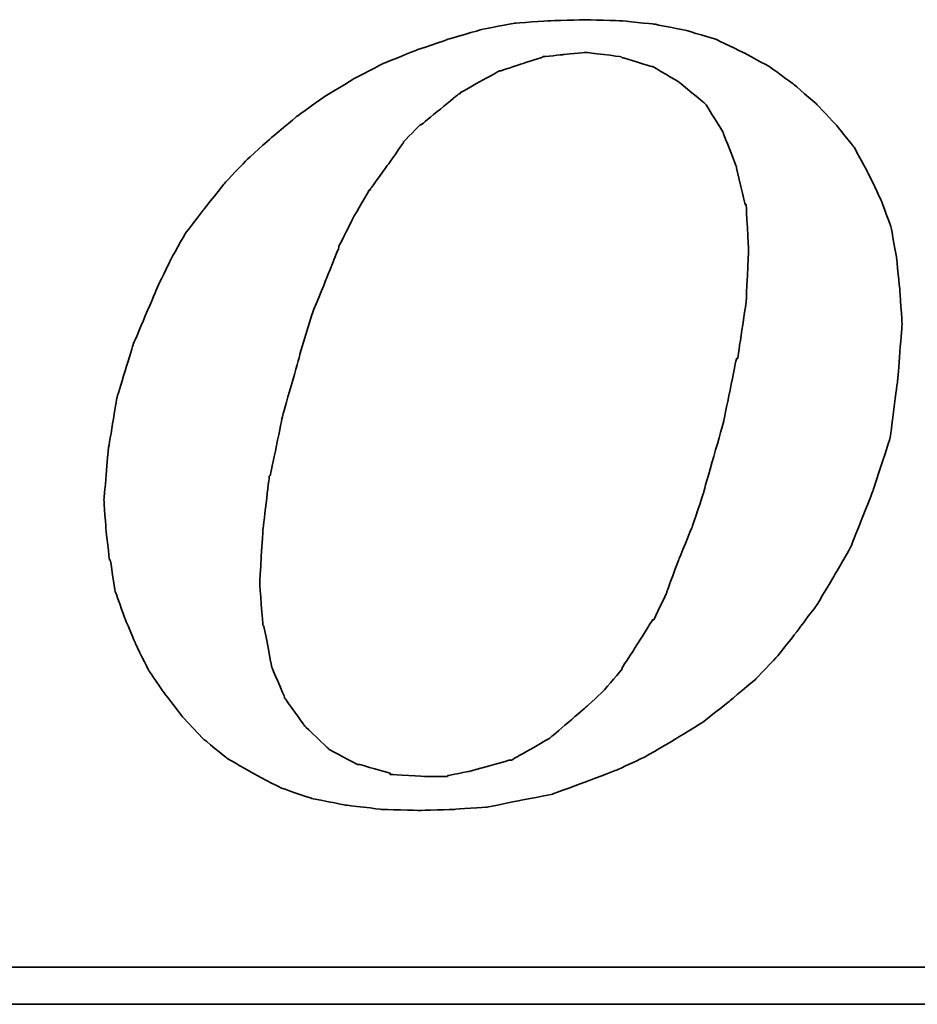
# Model space of a CAD drawing. Header units: millimetres. Extents: x 10 to 393, y 108 to 243.
# Tile 27 of 43: x 275.73 to 281.44, y 141.15 to 147.42. Entities that reach past the tile are written whole.
import ezdxf

# ---------------------------------------------------------------- set-up
doc = ezdxf.new("R2010")
doc.units = ezdxf.units.MM
doc.header["$LTSCALE"] = 0.15
doc.layers.add('DIM', color=4, linetype='CONTINUOUS')
doc.layers.add('layer 1', color=7, linetype='CONTINUOUS')

# ---------------------------------------------------------------- blocks, each defined once
blk = doc.blocks.new('TBI MOTION logo(完整正式版)')
at = {"layer": 'layer 1', "color": 22, "lineweight": 35}
for points, knots in [([(-11.34375, -6.98375), (-11.34375, -6.98375), (-10.91375, -7.43875), (-10.91375, -7.43875), (-10.91375, -7.43875), (-10.91375, -7.43875), (-10.38625, -7.87125), (-10.38625, -7.87125), (-10.38625, -7.87125), (-10.38625, -7.87125), (-9.81125, -8.20375), (-9.81125, -8.20375), (-9.81125, -8.20375), (-9.81125, -8.20375), (-9.21125, -8.51875), (-9.21125, -8.51875), (-9.21125, -8.51875), (-9.21125, -8.51875), (-8.51625, -8.75875), (-8.51625, -8.75875), (-8.51625, -8.75875), (-8.51625, -8.75875), (-7.77125, -8.90375), (-7.77125, -8.90375), (-7.77125, -8.90375), (-7.77125, -8.90375), (-6.97875, -8.99875), (-6.97875, -8.99875), (-6.97875, -8.99875), (-6.97875, -8.99875), (-6.14125, -9.02375), (-6.14125, -9.02375), (-6.14125, -9.02375), (-6.14125, -9.02375), (-5.37125, -8.99875), (-5.37125, -8.99875), (-5.37125, -8.99875), (-5.37125, -8.99875), (-4.65375, -8.94875), (-4.65375, -8.94875), (-4.65375, -8.94875), (-4.65375, -8.94875), (-3.93375, -8.80625), (-3.93375, -8.80625), (-3.93375, -8.80625), (-3.93375, -8.80625), (-3.21375, -8.66375), (-3.21375, -8.66375), (-3.21375, -8.66375), (-3.21375, -8.66375), (-2.49375, -8.39875), (-2.49375, -8.39875), (-2.49375, -8.39875), (-2.49375, -8.39875), (-1.79875, -8.13375), (-1.79875, -8.13375), (-1.79875, -8.13375), (-1.79875, -8.13375), (-1.17375, -7.84375), (-1.17375, -7.84375), (-1.17375, -7.84375), (-1.17375, -7.84375), (-0.52375, -7.46375), (-0.52375, -7.46375), (-0.52375, -7.46375), (-0.52375, -7.46375), (0.10124, -7.07875), (0.10124, -7.07875), (0.10124, -7.07875), (0.10124, -7.07875), (0.67625, -6.62375), (0.67625, -6.62375), (0.67625, -6.62375), (0.67625, -6.62375), (1.24874, -6.14375), (1.24874, -6.14375), (1.24874, -6.14375), (1.24874, -6.14375), (1.72874, -5.64125), (1.72874, -5.64125), (1.72874, -5.64125), (1.72874, -5.64125), (2.18624, -5.06375), (2.18624, -5.06375), (2.18624, -5.06375), (2.18624, -5.06375), (2.61625, -4.48874), (2.61625, -4.48874), (2.61625, -4.48874), (2.61625, -4.48874), (3.00125, -3.83874), (3.00125, -3.83874), (3.00125, -3.83874), (3.00125, -3.83874), (3.36124, -3.21374), (3.36124, -3.21374), (3.36124, -3.21374), (3.36124, -3.21374), (3.84374, -1.99125), (3.84374, -1.99125), (3.84374, -1.99125), (3.84374, -1.99125), (4.22625, -0.81875), (4.22625, -0.81875), (4.22625, -0.81875), (4.22625, -0.81875), (4.39125, 0.45624), (4.39125, 0.45624), (4.39125, 0.45624), (4.39125, 0.45624), (4.48874, 1.70124), (4.48874, 1.70124), (4.48874, 1.70124), (4.48874, 1.70124), (4.43874, 2.44625), (4.43874, 2.44625), (4.43874, 2.44625), (4.43874, 2.44625), (4.36874, 3.14125), (4.36874, 3.14125), (4.36874, 3.14125), (4.36874, 3.14125), (4.25125, 3.81125), (4.25125, 3.81125), (4.25125, 3.81125), (4.25125, 3.81125), (4.03124, 4.41125), (4.03124, 4.41125), (4.03124, 4.41125), (4.03124, 4.41125), (3.74374, 5.01125), (3.74374, 5.01125), (3.74374, 5.01125), (3.74374, 5.01125), (3.43124, 5.58875), (3.43124, 5.58875), (3.43124, 5.58875), (3.43124, 5.58875), (3.02625, 6.09125), (3.02625, 6.09125), (3.02625, 6.09125), (3.02625, 6.09125), (2.59374, 6.54875), (2.59374, 6.54875), (2.59374, 6.54875), (2.59374, 6.54875), (2.09124, 6.98125), (2.09124, 6.98125), (2.09124, 6.98125), (2.09124, 6.98125), (1.56124, 7.36625), (1.56124, 7.36625), (1.56124, 7.36625), (1.56124, 7.36625), (0.98624, 7.67625), (0.98624, 7.67625), (0.98624, 7.67625), (0.98624, 7.67625), (0.38624, 7.96375), (0.38624, 7.96375), (0.38624, 7.96375), (0.38624, 7.96375), (-0.25875, 8.15625), (-0.25875, 8.15625), (-0.25875, 8.15625), (-0.25875, 8.15625), (-0.98125, 8.30125), (-0.98125, 8.30125), (-0.98125, 8.30125), (-0.98125, 8.30125), (-1.70124, 8.37125), (-1.70124, 8.37125), (-1.70124, 8.37125), (-1.70124, 8.37125), (-2.49375, 8.39624), (-2.49375, 8.39624), (-2.49375, 8.39624), (-2.49375, 8.39624), (-3.28625, 8.37125), (-3.28625, 8.37125), (-3.28625, 8.37125), (-3.28625, 8.37125), (-4.05125, 8.32125), (-4.05125, 8.32125), (-4.05125, 8.32125), (-4.05125, 8.32125), (-4.77375, 8.18125), (-4.77375, 8.18125), (-4.77375, 8.18125), (-4.77375, 8.18125), (-5.51625, 7.96375), (-5.51625, 7.96375), (-5.51625, 7.96375), (-5.51625, 7.96375), (-6.21125, 7.72625), (-6.21125, 7.72625), (-6.21125, 7.72625), (-6.21125, 7.72625), (-6.92875, 7.43625), (-6.92875, 7.43625), (-6.92875, 7.43625), (-6.92875, 7.43625), (-7.57875, 7.10125), (-7.57875, 7.10125), (-7.57875, 7.10125), (-7.57875, 7.10125), (-8.24875, 6.69125), (-8.24875, 6.69125), (-8.24875, 6.69125), (-8.24875, 6.69125), (-8.84875, 6.26125), (-8.84875, 6.26125), (-8.84875, 6.26125), (-8.84875, 6.26125), (-9.42625, 5.78125), (-9.42625, 5.78125), (-9.42625, 5.78125), (-9.42625, 5.78125), (-9.95375, 5.30125), (-9.95375, 5.30125), (-9.95375, 5.30125), (-9.95375, 5.30125), (-10.43375, 4.79624), (-10.43375, 4.79624), (-10.43375, 4.79624), (-10.43375, 4.79624), (-10.88875, 4.22125), (-10.88875, 4.22125), (-10.88875, 4.22125), (-10.88875, 4.22125), (-11.29875, 3.69375), (-11.29875, 3.69375), (-11.29875, 3.69375), (-11.29875, 3.69375), (-11.63375, 3.09125), (-11.63375, 3.09125), (-11.63375, 3.09125), (-11.63375, 3.09125), (-11.91875, 2.49625), (-11.91875, 2.49625), (-11.91875, 2.49625), (-11.91875, 2.49625), (-12.44875, 1.24625), (-12.44875, 1.24625), (-12.44875, 1.24625), (-12.44875, 1.24625), (-12.80875, 0.06874), (-12.80875, 0.06874), (-12.80875, 0.06874), (-12.80875, 0.06874), (-12.99875, -1.07875), (-12.99875, -1.07875), (-12.99875, -1.07875), (-12.99875, -1.07875), (-13.09375, -2.18375), (-13.09375, -2.18375), (-13.09375, -2.18375), (-13.09375, -2.18375), (-13.04875, -2.85375), (-13.04875, -2.85375), (-13.04875, -2.85375), (-13.04875, -2.85375), (-12.97375, -3.50375), (-12.97375, -3.50375), (-12.97375, -3.50375), (-12.97375, -3.50375), (-12.95375, -3.50375), (-12.95375, -3.50375), (-12.95375, -3.50375), (-12.95375, -3.50375), (-12.85375, -4.17375), (-12.85375, -4.17375), (-12.85375, -4.17375), (-12.85375, -4.17375), (-12.63875, -4.77624), (-12.63875, -4.77624), (-12.63875, -4.77624), (-12.63875, -4.77624), (-12.39875, -5.35125), (-12.39875, -5.35125), (-12.39875, -5.35125), (-12.39875, -5.35125), (-12.11375, -5.92875), (-12.11375, -5.92875), (-12.11375, -5.92875), (-12.11375, -5.92875), (-11.75375, -6.45375), (-11.75375, -6.45375), (-11.75375, -6.45375), (-11.75375, -6.45375), (-11.34375, -6.98375), (-11.34375, -6.98375)], [0, 0, 0, 0, 0.01369863, 0.01369863, 0.01369863, 0.01369864, 0.02739726, 0.02739726, 0.02739726, 0.02739727, 0.04109589, 0.04109589, 0.04109589, 0.0410959, 0.05479452, 0.05479452, 0.05479452, 0.05479453, 0.06849315, 0.06849315, 0.06849315, 0.06849316, 0.08219178, 0.08219178, 0.08219178, 0.08219179, 0.09589041, 0.09589041, 0.09589041, 0.09589042, 0.10958904, 0.10958904, 0.10958904, 0.10958905, 0.12328767, 0.12328767, 0.12328767, 0.12328768, 0.1369863, 0.1369863, 0.1369863, 0.13698631, 0.15068493, 0.15068493, 0.15068493, 0.15068494, 0.16438356, 0.16438356, 0.16438356, 0.16438357, 0.17808219, 0.17808219, 0.17808219, 0.1780822, 0.19178082, 0.19178082, 0.19178082, 0.19178083, 0.20547945, 0.20547945, 0.20547945, 0.20547946, 0.21917808, 0.21917808, 0.21917808, 0.21917809, 0.23287671, 0.23287671, 0.23287671, 0.23287672, 0.24657534, 0.24657534, 0.24657534, 0.24657535, 0.26027397, 0.26027397, 0.26027397, 0.26027398, 0.2739726, 0.2739726, 0.2739726, 0.27397261, 0.28767123, 0.28767123, 0.28767123, 0.28767124, 0.30136986, 0.30136986, 0.30136986, 0.30136987, 0.31506849, 0.31506849, 0.31506849, 0.3150685, 0.32876712, 0.32876712, 0.32876712, 0.32876713, 0.34246575, 0.34246575, 0.34246575, 0.34246576, 0.35616438, 0.35616438, 0.35616438, 0.35616439, 0.36986301, 0.36986301, 0.36986301, 0.36986302, 0.38356164, 0.38356164, 0.38356164, 0.38356165, 0.39726027, 0.39726027, 0.39726027, 0.39726028, 0.4109589, 0.4109589, 0.4109589, 0.41095891, 0.42465753, 0.42465753, 0.42465753, 0.42465754, 0.43835616, 0.43835616, 0.43835616, 0.43835617, 0.45205479, 0.45205479, 0.45205479, 0.4520548, 0.46575342, 0.46575342, 0.46575342, 0.46575343, 0.47945205, 0.47945205, 0.47945205, 0.47945206, 0.49315068, 0.49315068, 0.49315068, 0.49315069, 0.50684932, 0.50684932, 0.50684932, 0.50684933, 0.52054795, 0.52054795, 0.52054795, 0.52054796, 0.53424658, 0.53424658, 0.53424658, 0.53424659, 0.54794521, 0.54794521, 0.54794521, 0.54794522, 0.56164384, 0.56164384, 0.56164384, 0.56164385, 0.57534247, 0.57534247, 0.57534247, 0.57534248, 0.5890411, 0.5890411, 0.5890411, 0.58904111, 0.60273973, 0.60273973, 0.60273973, 0.60273974, 0.61643836, 0.61643836, 0.61643836, 0.61643837, 0.63013699, 0.63013699, 0.63013699, 0.630137, 0.64383562, 0.64383562, 0.64383562, 0.64383563, 0.65753425, 0.65753425, 0.65753425, 0.65753426, 0.67123288, 0.67123288, 0.67123288, 0.67123289, 0.68493151, 0.68493151, 0.68493151, 0.68493152, 0.69863014, 0.69863014, 0.69863014, 0.69863015, 0.71232877, 0.71232877, 0.71232877, 0.71232878, 0.7260274, 0.7260274, 0.7260274, 0.72602741, 0.73972603, 0.73972603, 0.73972603, 0.73972604, 0.75342466, 0.75342466, 0.75342466, 0.75342467, 0.76712329, 0.76712329, 0.76712329, 0.7671233, 0.78082192, 0.78082192, 0.78082192, 0.78082193, 0.79452055, 0.79452055, 0.79452055, 0.79452056, 0.80821918, 0.80821918, 0.80821918, 0.80821919, 0.82191781, 0.82191781, 0.82191781, 0.82191782, 0.83561644, 0.83561644, 0.83561644, 0.83561645, 0.84931507, 0.84931507, 0.84931507, 0.84931508, 0.8630137, 0.8630137, 0.8630137, 0.86301371, 0.87671233, 0.87671233, 0.87671233, 0.87671234, 0.89041096, 0.89041096, 0.89041096, 0.89041097, 0.90410959, 0.90410959, 0.90410959, 0.9041096, 0.91780822, 0.91780822, 0.91780822, 0.91780823, 0.93150685, 0.93150685, 0.93150685, 0.93150686, 0.94520548, 0.94520548, 0.94520548, 0.94520549, 0.95890411, 0.95890411, 0.95890411, 0.95890412, 0.97260274, 0.97260274, 0.97260274, 0.97260275, 0.98630137, 0.98630137, 0.98630137, 0.98630138, 1, 1, 1, 1]), ([(-8.77875, 1.03124), (-8.77875, 1.03124), (-8.51625, 1.89625), (-8.51625, 1.89625), (-8.51625, 1.89625), (-8.51625, 1.89625), (-8.20375, 2.66375), (-8.20375, 2.66375), (-8.20375, 2.66375), (-8.20375, 2.66375), (-7.91625, 3.38125), (-7.91625, 3.38125), (-7.91625, 3.38125), (-7.91625, 3.38125), (-7.91625, 3.40624), (-7.91625, 3.40624), (-7.91625, 3.40624), (-7.91625, 3.40624), (-7.57875, 4.07624), (-7.57875, 4.07624), (-7.57875, 4.07624), (-7.57875, 4.07624), (-7.24375, 4.65125), (-7.24375, 4.65125), (-7.24375, 4.65125), (-7.24375, 4.65125), (-7.21875, 4.65125), (-7.21875, 4.65125), (-7.21875, 4.65125), (-7.21875, 4.65125), (-7.21875, 4.67624), (-7.21875, 4.67624), (-7.21875, 4.67624), (-7.21875, 4.67624), (-6.83625, 5.20375), (-6.83625, 5.20375), (-6.83625, 5.20375), (-6.83625, 5.20375), (-6.49875, 5.68625), (-6.49875, 5.68625), (-6.49875, 5.68625), (-6.49875, 5.68625), (-6.49875, 5.70625), (-6.49875, 5.70625), (-6.49875, 5.70625), (-6.49875, 5.70625), (-6.11625, 6.09125), (-6.11625, 6.09125), (-6.11625, 6.09125), (-6.11625, 6.09125), (-6.09125, 6.09125), (-6.09125, 6.09125), (-6.09125, 6.09125), (-6.09125, 6.09125), (-5.27375, 6.76625), (-5.27375, 6.76625), (-5.27375, 6.76625), (-5.27375, 6.76625), (-5.24875, 6.76625), (-5.24875, 6.76625), (-5.24875, 6.76625), (-5.24875, 6.76625), (-5.24875, 6.78625), (-5.24875, 6.78625), (-5.24875, 6.78625), (-5.24875, 6.78625), (-4.38875, 7.26624), (-4.38875, 7.26624), (-4.38875, 7.26624), (-4.38875, 7.26624), (-4.36125, 7.26624), (-4.36125, 7.26624), (-4.36125, 7.26624), (-4.36125, 7.26624), (-3.93375, 7.41125), (-3.93375, 7.41125), (-3.93375, 7.41125), (-3.93375, 7.41125), (-3.47375, 7.55625), (-3.47375, 7.55625), (-3.47375, 7.55625), (-3.47375, 7.55625), (-3.45375, 7.55625), (-3.45375, 7.55625), (-3.45375, 7.55625), (-3.45375, 7.55625), (-3.42875, 7.58124), (-3.42875, 7.58124), (-3.42875, 7.58124), (-3.42875, 7.58124), (-2.97375, 7.62625), (-2.97375, 7.62625), (-2.97375, 7.62625), (-2.97375, 7.62625), (-2.49375, 7.67625), (-2.49375, 7.67625), (-2.49375, 7.67625), (-2.49375, 7.67625), (-2.46875, 7.67625), (-2.46875, 7.67625), (-2.46875, 7.67625), (-2.46875, 7.67625), (-1.70124, 7.58124), (-1.70124, 7.58124), (-1.70124, 7.58124), (-1.70124, 7.58124), (-1.67875, 7.55625), (-1.67875, 7.55625), (-1.67875, 7.55625), (-1.67875, 7.55625), (-1.65375, 7.55625), (-1.65375, 7.55625), (-1.65375, 7.55625), (-1.65375, 7.55625), (-1.03125, 7.36625), (-1.03125, 7.36625), (-1.03125, 7.36625), (-1.03125, 7.36625), (-1.00625, 7.36625), (-1.00625, 7.36625), (-1.00625, 7.36625), (-1.00625, 7.36625), (-0.43124, 7.02624), (-0.43124, 7.02624), (-0.43124, 7.02624), (-0.43124, 7.02624), (-0.40625, 7.00624), (-0.40625, 7.00624), (-0.40625, 7.00624), (-0.40625, 7.00624), (0.12124, 6.57124), (0.12124, 6.57124), (0.12124, 6.57124), (0.12124, 6.57124), (0.14624, 6.54875), (0.14624, 6.54875), (0.14624, 6.54875), (0.14624, 6.54875), (0.17124, 6.52375), (0.17124, 6.52375), (0.17124, 6.52375), (0.17124, 6.52375), (0.55625, 5.89875), (0.55625, 5.89875), (0.55625, 5.89875), (0.55625, 5.89875), (0.55625, 5.87625), (0.55625, 5.87625), (0.55625, 5.87625), (0.55625, 5.87625), (0.84124, 5.15625), (0.84124, 5.15625), (0.84124, 5.15625), (0.84124, 5.15625), (0.84124, 5.13125), (0.84124, 5.13125), (0.84124, 5.13125), (0.84124, 5.13125), (1.03624, 4.31875), (1.03624, 4.31875), (1.03624, 4.31875), (1.03624, 4.31875), (1.05624, 4.31875), (1.05624, 4.31875), (1.05624, 4.31875), (1.05624, 4.31875), (1.05624, 4.29125), (1.05624, 4.29125), (1.05624, 4.29125), (1.05624, 4.29125), (1.10625, 3.33125), (1.10625, 3.33125), (1.10625, 3.33125), (1.10625, 3.33125), (1.10625, 3.30875), (1.10625, 3.30875), (1.10625, 3.30875), (1.10625, 3.30875), (1.05624, 2.20624), (1.05624, 2.20624), (1.05624, 2.20624), (1.05624, 2.20624), (1.05624, 2.18124), (1.05624, 2.18124), (1.05624, 2.18124), (1.05624, 2.18124), (0.86624, 0.93624), (0.86624, 0.93624), (0.86624, 0.93624), (0.86624, 0.93624), (0.84124, 0.93624), (0.84124, 0.93624), (0.84124, 0.93624), (0.84124, 0.93624), (0.55625, -0.45874), (0.55625, -0.45874), (0.55625, -0.45874), (0.55625, -0.45874), (0.12124, -1.99125), (0.12124, -1.99125), (0.12124, -1.99125), (0.12124, -1.99125), (0.12124, -2.01874), (0.12124, -2.01874), (0.12124, -2.01874), (0.12124, -2.01874), (-0.13874, -2.78375), (-0.13874, -2.78375), (-0.13874, -2.78375), (-0.13874, -2.78375), (-0.43124, -3.50375), (-0.43124, -3.50375), (-0.43124, -3.50375), (-0.43124, -3.50375), (-0.69375, -4.19875), (-0.69375, -4.19875), (-0.69375, -4.19875), (-0.69375, -4.19875), (-0.69375, -4.22375), (-0.69375, -4.22375), (-0.69375, -4.22375), (-0.69375, -4.22375), (-0.98125, -4.82374), (-0.98125, -4.82374), (-0.98125, -4.82374), (-0.98125, -4.82374), (-1.00625, -4.82374), (-1.00625, -4.82374), (-1.00625, -4.82374), (-1.00625, -4.82374), (-1.33875, -5.35125), (-1.33875, -5.35125), (-1.33875, -5.35125), (-1.33875, -5.35125), (-1.67875, -5.87875), (-1.67875, -5.87875), (-1.67875, -5.87875), (-1.67875, -5.87875), (-1.67875, -5.90375), (-1.67875, -5.90375), (-1.67875, -5.90375), (-1.67875, -5.90375), (-2.05875, -6.35875), (-2.05875, -6.35875), (-2.05875, -6.35875), (-2.05875, -6.35875), (-2.08375, -6.38375), (-2.08375, -6.38375), (-2.08375, -6.38375), (-2.08375, -6.38375), (-2.46875, -6.74375), (-2.46875, -6.74375), (-2.46875, -6.74375), (-2.46875, -6.74375), (-3.25875, -7.41625), (-3.25875, -7.41625), (-3.25875, -7.41625), (-3.25875, -7.41625), (-3.28625, -7.43875), (-3.28625, -7.43875), (-3.28625, -7.43875), (-3.28625, -7.43875), (-4.12375, -7.91875), (-4.12375, -7.91875), (-4.12375, -7.91875), (-4.12375, -7.91875), (-4.14875, -7.91875), (-4.14875, -7.91875), (-4.14875, -7.91875), (-4.14875, -7.91875), (-4.17125, -7.91875), (-4.17125, -7.91875), (-4.17125, -7.91875), (-4.17125, -7.91875), (-5.03375, -8.15875), (-5.03375, -8.15875), (-5.03375, -8.15875), (-5.03375, -8.15875), (-5.51625, -8.25625), (-5.51625, -8.25625), (-5.51625, -8.25625), (-5.51625, -8.25625), (-5.54125, -8.27875), (-5.54125, -8.27875), (-5.54125, -8.27875), (-5.54125, -8.27875), (-5.56375, -8.27875), (-5.56375, -8.27875), (-5.56375, -8.27875), (-5.56375, -8.27875), (-5.99625, -8.27875), (-5.99625, -8.27875), (-5.99625, -8.27875), (-5.99625, -8.27875), (-6.76375, -8.23125), (-6.76375, -8.23125), (-6.76375, -8.23125), (-6.76375, -8.23125), (-6.78875, -8.23125), (-6.78875, -8.23125), (-6.78875, -8.23125), (-6.78875, -8.23125), (-6.78875, -8.20375), (-6.78875, -8.20375), (-6.78875, -8.20375), (-6.78875, -8.20375), (-7.45875, -8.01375), (-7.45875, -8.01375), (-7.45875, -8.01375), (-7.45875, -8.01375), (-7.48375, -8.01375), (-7.48375, -8.01375), (-7.48375, -8.01375), (-7.48375, -8.01375), (-7.50875, -8.01375), (-7.50875, -8.01375), (-7.50875, -8.01375), (-7.50875, -8.01375), (-8.13125, -7.67875), (-8.13125, -7.67875), (-8.13125, -7.67875), (-8.13125, -7.67875), (-8.15625, -7.65375), (-8.15625, -7.65375), (-8.15625, -7.65375), (-8.15625, -7.65375), (-8.65875, -7.17375), (-8.65875, -7.17375), (-8.65875, -7.17375), (-8.65875, -7.17375), (-8.68375, -7.14875), (-8.68375, -7.14875), (-8.68375, -7.14875), (-8.68375, -7.14875), (-9.08875, -6.57375), (-9.08875, -6.57375), (-9.08875, -6.57375), (-9.08875, -6.57375), (-9.11375, -6.54875), (-9.11375, -6.54875), (-9.11375, -6.54875), (-9.11375, -6.54875), (-9.11375, -6.52875), (-9.11375, -6.52875), (-9.11375, -6.52875), (-9.11375, -6.52875), (-9.40375, -5.85375), (-9.40375, -5.85375), (-9.40375, -5.85375), (-9.40375, -5.85375), (-9.40375, -5.82875), (-9.40375, -5.82875), (-9.40375, -5.82875), (-9.40375, -5.82875), (-9.56875, -4.96875), (-9.56875, -4.96875), (-9.56875, -4.96875), (-9.56875, -4.96875), (-9.59375, -4.94375), (-9.59375, -4.94375), (-9.59375, -4.94375), (-9.59375, -4.94375), (-9.66375, -4.03375), (-9.66375, -4.03375), (-9.66375, -4.03375), (-9.66375, -4.03375), (-9.66375, -4.00875), (-9.66375, -4.00875), (-9.66375, -4.00875), (-9.66375, -4.00875), (-9.59375, -2.85375), (-9.59375, -2.85375), (-9.59375, -2.85375), (-9.59375, -2.85375), (-9.45125, -1.65875), (-9.45125, -1.65875), (-9.45125, -1.65875), (-9.45125, -1.65875), (-9.42625, -1.63375), (-9.42625, -1.63375), (-9.42625, -1.63375), (-9.42625, -1.63375), (-9.16125, -0.33875), (-9.16125, -0.33875), (-9.16125, -0.33875), (-9.16125, -0.33875), (-8.77875, 1.00624), (-8.77875, 1.00624), (-8.77875, 1.00624), (-8.77875, 1.00624), (-8.77875, 1.03124), (-8.77875, 1.03124)], [0, 0, 0, 0, 0.01020408, 0.01020408, 0.01020408, 0.01020409, 0.02040816, 0.02040816, 0.02040816, 0.02040817, 0.03061224, 0.03061224, 0.03061224, 0.03061225, 0.04081633, 0.04081633, 0.04081633, 0.04081634, 0.05102041, 0.05102041, 0.05102041, 0.05102042, 0.06122449, 0.06122449, 0.06122449, 0.0612245, 0.07142857, 0.07142857, 0.07142857, 0.07142858, 0.08163265, 0.08163265, 0.08163265, 0.08163266, 0.09183673, 0.09183673, 0.09183673, 0.09183674, 0.10204082, 0.10204082, 0.10204082, 0.10204083, 0.1122449, 0.1122449, 0.1122449, 0.11224491, 0.12244898, 0.12244898, 0.12244898, 0.12244899, 0.13265306, 0.13265306, 0.13265306, 0.13265307, 0.14285714, 0.14285714, 0.14285714, 0.14285715, 0.15306122, 0.15306122, 0.15306122, 0.15306123, 0.16326531, 0.16326531, 0.16326531, 0.16326532, 0.17346939, 0.17346939, 0.17346939, 0.1734694, 0.18367347, 0.18367347, 0.18367347, 0.18367348, 0.19387755, 0.19387755, 0.19387755, 0.19387756, 0.20408163, 0.20408163, 0.20408163, 0.20408164, 0.21428571, 0.21428571, 0.21428571, 0.21428572, 0.2244898, 0.2244898, 0.2244898, 0.22448981, 0.23469388, 0.23469388, 0.23469388, 0.23469389, 0.24489796, 0.24489796, 0.24489796, 0.24489797, 0.25510204, 0.25510204, 0.25510204, 0.25510205, 0.26530612, 0.26530612, 0.26530612, 0.26530613, 0.2755102, 0.2755102, 0.2755102, 0.27551021, 0.28571429, 0.28571429, 0.28571429, 0.2857143, 0.29591837, 0.29591837, 0.29591837, 0.29591838, 0.30612245, 0.30612245, 0.30612245, 0.30612246, 0.31632653, 0.31632653, 0.31632653, 0.31632654, 0.32653061, 0.32653061, 0.32653061, 0.32653062, 0.33673469, 0.33673469, 0.33673469, 0.3367347, 0.34693878, 0.34693878, 0.34693878, 0.34693879, 0.35714286, 0.35714286, 0.35714286, 0.35714287, 0.36734694, 0.36734694, 0.36734694, 0.36734695, 0.37755102, 0.37755102, 0.37755102, 0.37755103, 0.3877551, 0.3877551, 0.3877551, 0.38775511, 0.39795918, 0.39795918, 0.39795918, 0.39795919, 0.40816327, 0.40816327, 0.40816327, 0.40816328, 0.41836735, 0.41836735, 0.41836735, 0.41836736, 0.42857143, 0.42857143, 0.42857143, 0.42857144, 0.43877551, 0.43877551, 0.43877551, 0.43877552, 0.44897959, 0.44897959, 0.44897959, 0.4489796, 0.45918367, 0.45918367, 0.45918367, 0.45918368, 0.46938776, 0.46938776, 0.46938776, 0.46938777, 0.47959184, 0.47959184, 0.47959184, 0.47959185, 0.48979592, 0.48979592, 0.48979592, 0.48979593, 0.5, 0.5, 0.5, 0.50000001, 0.51020408, 0.51020408, 0.51020408, 0.51020409, 0.52040816, 0.52040816, 0.52040816, 0.52040817, 0.53061224, 0.53061224, 0.53061224, 0.53061225, 0.54081633, 0.54081633, 0.54081633, 0.54081634, 0.55102041, 0.55102041, 0.55102041, 0.55102042, 0.56122449, 0.56122449, 0.56122449, 0.5612245, 0.57142857, 0.57142857, 0.57142857, 0.57142858, 0.58163265, 0.58163265, 0.58163265, 0.58163266, 0.59183673, 0.59183673, 0.59183673, 0.59183674, 0.60204082, 0.60204082, 0.60204082, 0.60204083, 0.6122449, 0.6122449, 0.6122449, 0.61224491, 0.62244898, 0.62244898, 0.62244898, 0.62244899, 0.63265306, 0.63265306, 0.63265306, 0.63265307, 0.64285714, 0.64285714, 0.64285714, 0.64285715, 0.65306122, 0.65306122, 0.65306122, 0.65306123, 0.66326531, 0.66326531, 0.66326531, 0.66326532, 0.67346939, 0.67346939, 0.67346939, 0.6734694, 0.68367347, 0.68367347, 0.68367347, 0.68367348, 0.69387755, 0.69387755, 0.69387755, 0.69387756, 0.70408163, 0.70408163, 0.70408163, 0.70408164, 0.71428571, 0.71428571, 0.71428571, 0.71428572, 0.7244898, 0.7244898, 0.7244898, 0.72448981, 0.73469388, 0.73469388, 0.73469388, 0.73469389, 0.74489796, 0.74489796, 0.74489796, 0.74489797, 0.75510204, 0.75510204, 0.75510204, 0.75510205, 0.76530612, 0.76530612, 0.76530612, 0.76530613, 0.7755102, 0.7755102, 0.7755102, 0.77551021, 0.78571429, 0.78571429, 0.78571429, 0.7857143, 0.79591837, 0.79591837, 0.79591837, 0.79591838, 0.80612245, 0.80612245, 0.80612245, 0.80612246, 0.81632653, 0.81632653, 0.81632653, 0.81632654, 0.82653061, 0.82653061, 0.82653061, 0.82653062, 0.83673469, 0.83673469, 0.83673469, 0.8367347, 0.84693878, 0.84693878, 0.84693878, 0.84693879, 0.85714286, 0.85714286, 0.85714286, 0.85714287, 0.86734694, 0.86734694, 0.86734694, 0.86734695, 0.87755102, 0.87755102, 0.87755102, 0.87755103, 0.8877551, 0.8877551, 0.8877551, 0.88775511, 0.89795918, 0.89795918, 0.89795918, 0.89795919, 0.90816327, 0.90816327, 0.90816327, 0.90816328, 0.91836735, 0.91836735, 0.91836735, 0.91836736, 0.92857143, 0.92857143, 0.92857143, 0.92857144, 0.93877551, 0.93877551, 0.93877551, 0.93877552, 0.94897959, 0.94897959, 0.94897959, 0.9489796, 0.95918367, 0.95918367, 0.95918367, 0.95918368, 0.96938776, 0.96938776, 0.96938776, 0.96938777, 0.97959184, 0.97959184, 0.97959184, 0.97959185, 0.98979592, 0.98979592, 0.98979592, 0.98979593, 1, 1, 1, 1]), ([(75.90875, -9.47875), (75.90875, -9.47875), (75.90875, -12.28625), (75.90875, -12.28625), (75.90875, -12.28625), (75.90875, -12.28625), (75.90875, -12.47875), (75.90875, -12.47875), (75.90875, -12.47875), (75.90875, -12.47875), (75.71625, -12.47875), (75.71625, -12.47875), (75.71625, -12.47875), (75.71625, -12.47875), (-88.32875, -12.47875), (-88.32875, -12.47875), (-88.32875, -12.47875), (-88.32875, -12.47875), (-88.32875, -13.29375), (-88.32875, -13.29375), (-88.32875, -13.29375), (-88.32875, -13.29375), (82.89125, -13.29375), (82.89125, -13.29375), (82.89125, -13.29375), (82.89125, -13.29375), (75.90875, -9.47875), (75.90875, -9.47875)], [0, 0, 0, 0, 0.14285714, 0.14285714, 0.14285714, 0.14285715, 0.28571429, 0.28571429, 0.28571429, 0.2857143, 0.42857143, 0.42857143, 0.42857143, 0.42857144, 0.57142857, 0.57142857, 0.57142857, 0.57142858, 0.71428571, 0.71428571, 0.71428571, 0.71428572, 0.85714286, 0.85714286, 0.85714286, 0.85714287, 1, 1, 1, 1])]:
    blk.add_open_spline(points, degree=3, knots=knots, dxfattribs=at)

msp = doc.modelspace()

# ---------------------------------------------------------------- block references
at = {"layer": 'DIM', "color": 7, "xscale": 0.2889976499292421, "yscale": 0.2889976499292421, "zscale": 0.2889976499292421}
msp.add_blockref('TBI MOTION logo(完整正式版)', (280.0469, 144.9945), dxfattribs=at)

doc.saveas('drawing.dxf')
